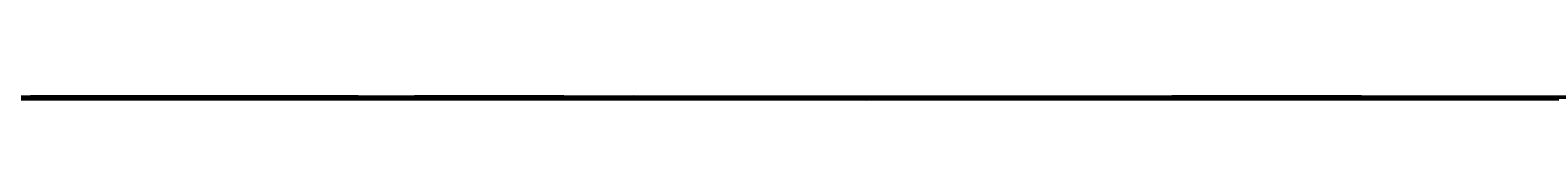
# Model space of a CAD drawing. Header units: millimetres. Extents: x -12354389001 to 271431, y -126469 to 48347.
# Tile 60 of 79: x -12328028508 to -12327779102, y -42912 to -42347. Entities that reach past the tile are written whole.
import ezdxf
from ezdxf.enums import TextEntityAlignment as Align

# ---------------------------------------------------------------- set-up
doc = ezdxf.new("R2010")
doc.units = ezdxf.units.MM
for name, pattern in [('1', [0]), ('4', [5, 3, -2]), ('BGS', [10, 0, 10])]:
    doc.linetypes.add(name, pattern=pattern)
doc.layers.get('0').update_dxf_attribs({"lineweight": 9})
doc.layers.add('00 opisy', color=7, linetype='Continuous', lineweight=25)
doc.layers.add('EBUPP', color=7, linetype='1', lineweight=30)
for name, color, linetype in [('EBUOA', 7, 'Continuous'), ('EDZPD', 3, '1'), ('EDZTD', 3, 'Continuous'), ('SDROK', 7, 'Continuous'), ('SDRPK', 7, '1'), ('SZOPO', 7, 'BGS'), ('SZZPZ', 102, 'Continuous'), ('UCCOA', 6, 'Continuous'), ('UCCOO', 6, 'Continuous'), ('UCCPA', 6, '1'), ('UCCPOR', 6, '1'), ('UCCTO', 6, 'Continuous'), ('UEEOA', 1, 'Continuous'), ('UEEOO', 1, 'Continuous'), ('UEEPA', 1, '1'), ('UEEPON', 1, '1'), ('UEETO', 1, 'Continuous'), ('UGGPOR', 2, '1'), ('UKKOA', 7, 'Continuous'), ('UKKOO', 1, 'Continuous'), ('UKKPA', 1, '1'), ('UKKPB', 1, '1'), ('UKKTO', 1, 'Continuous'), ('UTTOA', 7, 'Continuous'), ('UTTPA', 1, '1'), ('UTTPO', 1, '1'), ('UTTTO', 2, 'Continuous'), ('UWWOA', 5, 'Continuous'), ('UWWOO', 5, 'Continuous'), ('UWWPA', 5, '1'), ('UWWPO', 5, '4'), ('UWWTO', 5, 'Continuous'), ('WUKOS', 7, 'Continuous'), ('WUKPS', 7, '1'), ('ZAKRES', 2, '1')]:
    doc.layers.add(name, color=color, linetype=linetype)
doc.styles.get("Standard").update_dxf_attribs({"font": 'arial.ttf'})

# ---------------------------------------------------------------- blocks, each defined once
blk = doc.blocks.new('DLI')
blk.add_circle((0, 0), 0.09)
for centre, start, end in [((0, 0.750093), 30.14144, 149.85856), ((-0.713298, 0.231779), 102.145781, 221.858708), ((0.713298, 0.231779), 318.141292, 77.854219), ((-0.440797, -0.606751), 174.149498, 293.852913), ((0.440797, -0.606751), 246.147087, 5.850502)]:
    blk.add_arc(centre, 0.75, start, end)
blk = doc.blocks.new('TRA')
for p, q in [((-5.5, 2.7539), (-5.5, 1.7539)), ((-4.5, 2.7539), (-4.5, 1.7539)), ((4.5, 2.7539), (4.5, 1.7539)), ((5.5, 2.7539), (5.5, 1.7539)), ((-0.5, -2.2461), (-0.5, -3.2461)), ((0.5, -2.2461), (0.5, -3.2461))]:
    blk.add_line(p, q)
blk = doc.blocks.new('WLZ')
blk.add_circle((0, 0), 0.4)
blk = doc.blocks.new('WLD')
for p, q in [((0.75, 0.5), (-0.75, 0.5)), ((-0.75, 0.5), (-0.75, -0.5)), ((0.75, -0.5), (0.75, 0.5)), ((-0.75, -0.5), (0.75, -0.5))]:
    blk.add_line(p, q)
blk = doc.blocks.new('STE')
for p, q in [((-1, 0.5), (-1, -0.5)), ((1, 0.5), (1, -0.5)), ((-1, 0), (1, 0))]:
    blk.add_line(p, q)
blk = doc.blocks.new('SLS')
blk.add_circle((0, 0), 0.35)
blk = doc.blocks.new('LAT')
for p, q in [((0, 1.2), (0, 2)), ((-2, 0), (-1.2, 0)), ((1.2, 0), (2, 0)), ((0, -1.2), (0, -2))]:
    blk.add_line(p, q)
blk = doc.blocks.new('KRA')
for p, q in [((-0.75, -0.3571), (-0.75, 0.3571)), ((-0.75, 0.3571), (0.75, 0.3571)), ((-0.25, -0.3571), (-0.25, 0.3571)), ((0.25, -0.3571), (0.25, 0.3571)), ((0.75, 0.3571), (0.75, -0.3571)), ((0.75, -0.3571), (-0.75, -0.3571))]:
    blk.add_line(p, q)
blk = doc.blocks.new('WSP')
blk.add_circle((0, 0), 0.09)
blk = doc.blocks.new('Wrocławska 82')
at = {"layer": 'EBUPP', "linetype": '1'}
for p, q in [((-295016.04, 34129.8), (-295002.16, 34126.39)), ((-295005.9, 34111.24), (-295008.58, 34100.33)), ((-295008.58, 34100.33), (-295022.44, 34103.73)), ((-295010.31, 33870.61), (-295009.87, 33872.42)), ((-295009.87, 33872.42), (-295007.19, 33871.77)), ((-295007.19, 33871.77), (-295007.63, 33869.96)), ((-295013.22, 33871.31), (-295010.31, 33870.61)), ((-295007.63, 33869.96), (-294990.7, 33865.86)), ((-294997.12, 33856.75), (-295015.66, 33861.24)), ((-295006.5, 33826.9), (-295003.57, 33838.99)), ((-294999.54, 33825.22), (-295006.5, 33826.9)), ((-295007.99, 33730.49), (-295006.64, 33734.96)), ((-295006.64, 33734.96), (-295001.84, 33733.51)), ((-295003.2, 33729.04), (-295007.99, 33730.49)), ((-295008.54, 33720.42), (-295013.32, 33721.68)), ((-295010.06, 33714.63), (-295008.54, 33720.42)), ((-295014.84, 33715.88), (-295010.06, 33714.63))]:
    blk.add_line(p, q, dxfattribs=at)
at = {"layer": 'EDZPD', "linetype": '1'}
for p, q in [((-295022.5, 34151.52), (-294988.97, 34141.91)), ((-294993.25, 33742.6), (-295015.45, 33733.75)), ((-295002.75, 33725.69), (-295013.33, 33727.85)), ((-295015.85, 33691.18), (-295009.48, 33689.45)), ((-295005.12, 33690.17), (-295009.48, 33689.45)), ((-295002.62, 33684.61), (-295013.14, 33679.18)), ((-295008.81, 33674.35), (-295004, 33679.07)), ((-295008.81, 33674.35), (-295013.59, 33656.14)), ((-295013.17, 33667.17), (-295008.81, 33674.35)), ((-295009.11, 33639.86), (-295017.11, 33642.39))]:
    blk.add_line(p, q, dxfattribs=at)
at = {"layer": 'SDRPK', "linetype": '1'}
for p, q in [((-295017.03, 34174.08), (-295008.74, 34171.58)), ((-295017.61, 34171.73), (-295011.47, 34169.81)), ((-295008.74, 34171.58), (-294995.42, 34167.69)), ((-295011.47, 34169.81), (-294999.54, 34166.21)), ((-295003.88, 34164.16), (-295012.33, 34166.59)), ((-295014.02, 34156.23), (-295004.54, 34153.53)), ((-295009.49, 34088.55), (-295032.28, 34094.01)), ((-294987.22, 34083.2), (-295009.49, 34088.55)), ((-295007.29, 34076.76), (-295009.68, 34066.6)), ((-295009.68, 34066.6), (-295011.86, 34057.76)), ((-295011.86, 34057.76), (-295016.02, 34052.65)), ((-295020.09, 33998.61), (-294998.3, 33993.18)), ((-294914.93, 33943.43), (-295031.34, 33971.7)), ((-294931.78, 33940.05), (-295016.3, 33960.57)), ((-295029.76, 33907.16), (-295004.82, 33901.12)), ((-295012.32, 33898.07), (-294945.64, 33882.04)), ((-294986.99, 33876.26), (-295058.18, 33893.68)), ((-295039.22, 33885.37), (-294998.98, 33875.89)), ((-295009.87, 33872.42), (-295009.59, 33873.59)), ((-295009.59, 33873.59), (-295006.91, 33872.94)), ((-295006.91, 33872.94), (-295007.19, 33871.77)), ((-295009.09, 33854.51), (-295007.92, 33859.36)), ((-295021.73, 33857.54), (-295009.09, 33854.51)), ((-295005.04, 33836.63), (-295007.15, 33827.94)), ((-295006.5, 33826.9), (-295006.78, 33825.72)), ((-295015.86, 33805.83), (-295002.74, 33805.06)), ((-294995.01, 33794.31), (-295014.93, 33751.74)), ((-295010.48, 33789.34), (-295011.31, 33785.68)), ((-295007.03, 33788.53), (-295010.48, 33789.34)), ((-295011.31, 33785.68), (-295007.03, 33788.53)), ((-295007.83, 33784.81), (-295007.03, 33788.53)), ((-295007.67, 33784.09), (-295006.7, 33788.37)), ((-295011.31, 33785.68), (-295007.83, 33784.81)), ((-295011.74, 33785.18), (-295007.67, 33784.09)), ((-295006.91, 33779.55), (-295008.32, 33780.47)), ((-295006.91, 33779.55), (-295007.74, 33778.26)), ((-295007.74, 33778.26), (-295009.11, 33779.14)), ((-295009.41, 33753.05), (-295005.03, 33762.28)), ((-295011.52, 33736.87), (-295014.19, 33726.13)), ((-295008.64, 33729.56), (-295011.17, 33721.37)), ((-295002.63, 33728.04), (-295008.64, 33729.56)), ((-295011.17, 33721.37), (-295002.67, 33718.97)), ((-295015.74, 33691.52), (-294997.77, 33687.93)), ((-295010.33, 33671.83), (-295000.29, 33679.21)), ((-295011.62, 33676.29), (-295009.25, 33678.92)), ((-295016.87, 33667.76), (-295011.62, 33676.29)), ((-295022.85, 33650.86), (-295010.33, 33671.83)), ((-295011.67, 33644.47), (-295011.24, 33646.38)), ((-295011.24, 33646.38), (-295009.43, 33645.97)), ((-295009.43, 33645.97), (-295009.86, 33644.07)), ((-295009.86, 33644.07), (-295011.67, 33644.47)), ((-295010.5, 33637.13), (-295015.88, 33633.33))]:
    blk.add_line(p, q, dxfattribs=at)
at = {"layer": 'SDRPK', "linetype": '4'}
for p, q in [((-295000.92, 34126.91), (-295016.84, 34130.81)), ((-295006.48, 34104.4), (-295005.1, 34110.14)), ((-295007.5, 34104.65), (-295006.49, 34104.4)), ((-295006.49, 34104.4), (-295007.08, 34102)), ((-295006.49, 34104.4), (-295005.27, 34104)), ((-295007.63, 34104.15), (-295007.11, 34104.02)), ((-295005.27, 34104), (-295008.85, 34088.39)), ((-295007.11, 34104.02), (-295007.46, 34102.6)), ((-295008.57, 34099.37), (-295023.58, 34103.03)), ((-295007.46, 34102.6), (-295007.98, 34102.73)), ((-295007.08, 34102), (-295008.09, 34102.25)), ((-295008.1, 34098.62), (-295008.57, 34099.37)), ((-295010.62, 34088.82), (-295008.1, 34098.62)), ((-295007.1, 34096.04), (-295006.33, 34095.19)), ((-295006.33, 34095.19), (-294996.67, 34092.83)), ((-295006.84, 34093.93), (-295007.69, 34093.46)), ((-294997.02, 34091.41), (-295006.84, 34093.93)), ((-295039.49, 34088.05), (-295011.23, 34081.26)), ((-295012.17, 34082.44), (-295009.08, 34083.44)), ((-295010.19, 34082.43), (-295008.85, 34083.27)), ((-295013.26, 34080.72), (-295012.17, 34082.44)), ((-295011.23, 34081.26), (-295014.86, 34065.68)), ((-295009.91, 34073.02), (-295009.01, 34076.76)), ((-295013.43, 34058.45), (-295009.91, 34073.02)), ((-295016.3, 34065.78), (-295011.97, 34064.67)), ((-294997.81, 33978.25), (-295038.14, 33988.53)), ((-295039.54, 33984.95), (-295010.89, 33977.71)), ((-295010.89, 33977.71), (-294986.26, 33971.42)), ((-295013.58, 33872.86), (-295012.16, 33878.75)), ((-295013.58, 33872.86), (-295009.97, 33871.99)), ((-295007.28, 33871.39), (-294990.31, 33867.31)), ((-295016.42, 33861.1), (-295008, 33859.03)), ((-295006.5, 33826.9), (-295026.09, 33858.16)), ((-295026.49, 33856.35), (-295005.35, 33823.5)), ((-295008.38, 33811.54), (-295005.35, 33823.5)), ((-295008.5, 33811.06), (-295007.77, 33810.86)), ((-295011.37, 33773.41), (-295009.89, 33776.45)), ((-295009.89, 33776.45), (-295005.96, 33774.54)), ((-295005.96, 33774.54), (-295007.44, 33771.5)), ((-295007.44, 33771.5), (-295011.37, 33773.41)), ((-295006.82, 33769.08), (-295013.42, 33772.18)), ((-295008.06, 33766.42), (-295014.98, 33769.66))]:
    blk.add_line(p, q, dxfattribs=at)
at = {"layer": 'SDRPK', "linetype": '1'}
for centre, radius, start, end in [((-295020.3563, 34136.6201), 20.6, 61.47843, 90.14939), ((-295050.033, 34063.0099), 99.86, 61.262121, 66.691352), ((-295015.7444, 34078.163), 8.57, 350.57734, 75.23315), ((-295014.2905, 33817.4596), 9.28, 285.56716, 333.16237), ((-295013.0184, 33816.8312), 8.4, 250.15511, 278.34008), ((-295007.2414, 33752.8272), 2.18, 174.13481, 255.15314), ((-295012.9785, 33756.9972), 20.18, 274.14464, 326.40072), ((-295001.5502, 33669.2298), 16.98, 85.60848, 131.17876), ((-295002.2103, 33670.7013), 13.07, 77.26915, 145.25622), ((-295002.1371, 33671.0878), 10.58, 68.32831, 132.24478)]:
    blk.add_arc(centre, radius, start, end, dxfattribs=at)
at = {"layer": 'SDRPK', "linetype": '4'}
blk.add_arc((-295016.4793, 34078.1633), 7.6, 349.35941, 34.15295, dxfattribs=at)
at = {"layer": 'SZOPO', "linetype": 'BGS'}
for p, q in [((-295022.55, 34150.84), (-294994.54, 34142.76)), ((-295020.94, 33998), (-294999.16, 33992.5)), ((-294998.13, 33978.98), (-295036.23, 33988.93)), ((-295017.87, 33979.07), (-294995.14, 33973.23)), ((-295011.44, 33812.06), (-295009.96, 33817.9)), ((-295009.96, 33817.9), (-295006.96, 33817.14)), ((-295008.44, 33811.3), (-295011.44, 33812.06)), ((-295046.28, 33808.43), (-295008.67, 33799.4)), ((-295008.67, 33799.4), (-295013.88, 33777.13)), ((-295011.14, 33776.32), (-295002.61, 33790.3)), ((-294989.91, 33781.95), (-295007.59, 33750.6)), ((-295025.87, 33752.65), (-295011.14, 33776.32)), ((-294994.24, 33739), (-295011.38, 33735.86)), ((-295011.38, 33735.86), (-295013.16, 33729.54)), ((-294997.33, 33687.49), (-295015.47, 33691.36)), ((-295027.46, 33648.93), (-295011.2, 33641.5)), ((-295011.2, 33641.5), (-295008.81, 33640.45))]:
    blk.add_line(p, q, dxfattribs=at)
at = {"layer": 'UCCOA'}
for p, q in [((-295006.9188, 34043.2004), (-295000.5348, 34043.2004)), ((-295007.4206, 34008.8262), (-295008.7102, 34006.9881)), ((-295015.029, 34006.9881), (-295008.7102, 34006.9881)), ((-295011.5427, 33849.3402), (-295005.289, 33849.3402)), ((-295015.1531, 33820.0925), (-295008.8995, 33820.0925)), ((-295011.077, 33700.1134), (-295005.149, 33700.1134))]:
    blk.add_line(p, q, dxfattribs=at)
at = {"layer": 'UCCPOR', "linetype": '1'}
for p, q in [((-295024.55, 34053.81), (-294998.28, 34047.24)), ((-294998.41, 34046.46), (-295024.74, 34053.03)), ((-295007.72, 34007.97), (-295007.28, 34009.96)), ((-295007.28, 34009.96), (-295005.09, 34009.55)), ((-295007.05, 34000.04), (-295005.09, 34009.55)), ((-295006.59, 34009.18), (-295006.81, 34008.32)), ((-295005.25, 34008.85), (-295006.59, 34009.18)), ((-295006.81, 34008.32), (-295005.41, 34007.99)), ((-295005.55, 34007.42), (-295007.72, 34007.97)), ((-295007.05, 34000.04), (-295007.06, 34000)), ((-295007.06, 34000), (-295014.99, 33967.38)), ((-295006.25, 34000), (-295014.43, 33966.18)), ((-295004.03, 33850.65), (-295018.09, 33816.86)), ((-295017.5, 33815.8), (-295003.49, 33849.51)), ((-295020.15, 33702.31), (-294997.11, 33694.88)), ((-295001.59, 33694.98), (-295014.15, 33698.96))]:
    blk.add_line(p, q, dxfattribs=at)
at = {"layer": 'UCCTO'}
for p, q in [((-295008.715, 34044.7524), (-295000.4636, 34044.7524)), ((-295016.5856, 34009.4738), (-295008.6056, 34009.4738)), ((-295007.13, 34008.82), (-295008.6056, 34009.4738)), ((-295008.1936, 33851.2416), (-294999.7251, 33851.2416)), ((-295013.901, 33848.2296), (-295005.1611, 33848.2296))]:
    blk.add_line(p, q, dxfattribs=at)
at = {"layer": 'UEEPON', "linetype": '1'}
for p, q in [((-295009.42, 34168.19), (-295008.97, 34169.79)), ((-295008.97, 34169.79), (-295001.94, 34168.18)), ((-295013.62, 34169.68), (-295009.42, 34168.19)), ((-295009.68, 34168.2), (-295014.49, 34149.94)), ((-295009.42, 34168.19), (-295011.72, 34159.41)), ((-295009.03, 34168.03), (-295009.68, 34168.2)), ((-295013.84, 34149.77), (-295009.03, 34168.03)), ((-295012.87, 34167.85), (-295011.37, 34167.23)), ((-295011.37, 34167.23), (-295010.86, 34167.01)), ((-295010.86, 34167.01), (-295010.43, 34166.88)), ((-295010.43, 34166.88), (-295005.61, 34165.39)), ((-295010.89, 34166.75), (-295012.76, 34160.04)), ((-295011.72, 34159.41), (-295012.14, 34157.82)), ((-295012.14, 34157.82), (-295013.6, 34152.24)), ((-295012.33, 34153.47), (-295002.93, 34150.16)), ((-295011.92, 34152.55), (-295012.79, 34152.41)), ((-295009.31, 34151.92), (-295011.92, 34152.55)), ((-295002.16, 34150.34), (-295009.31, 34151.92)), ((-295008.72, 34150.27), (-295012.44, 34151.38)), ((-295012.93, 34150.35), (-295005.91, 34148.29)), ((-295013.3, 34150.28), (-295011.1, 34149.62)), ((-295006.85, 34149.71), (-295008.72, 34150.27)), ((-295005.87, 34149.41), (-295006.85, 34149.71)), ((-295011.1, 34149.62), (-295010.97, 34149.58)), ((-295010.97, 34149.58), (-295008.15, 34148.64)), ((-295008.15, 34148.64), (-295007.22, 34148.33)), ((-295007.22, 34148.33), (-295006.24, 34148.03)), ((-295013.4, 34091.84), (-295011.29, 34091.36)), ((-295011.29, 34091.36), (-295001.41, 34089.08)), ((-295010.32, 34081.21), (-295008.43, 34088.63)), ((-295003.39, 34087.65), (-295008.43, 34088.63)), ((-295012.36, 34083.42), (-295011.31, 34082.94)), ((-295011.31, 34082.94), (-295010.6, 34082.06)), ((-295010.6, 34082.06), (-295010.32, 34081.21)), ((-295010.32, 34081.21), (-295011.63, 34076.1)), ((-295010.32, 34081.21), (-295010.26, 34081.01)), ((-295012.41, 34072.97), (-295010.26, 34081.01)), ((-295012.41, 34072.97), (-295011.63, 34076.1)), ((-295010.93, 33991.97), (-295013.66, 33992.63)), ((-294998.32, 33988.92), (-295010.93, 33991.97)), ((-295026.96, 33894.37), (-294985.22, 33883.78)), ((-295010.86, 33888.02), (-295015.14, 33888.96)), ((-295008.12, 33887.42), (-295010.86, 33888.02)), ((-294966.2, 33878.26), (-295008.12, 33887.42)), ((-295008.53, 33881.51), (-295016.37, 33883.36)), ((-294990.93, 33877.17), (-295008.53, 33881.51)), ((-295011.49, 33857.83), (-295010.94, 33857.69)), ((-295010.94, 33857.69), (-295003.06, 33855.67)), ((-295030.01, 33806.64), (-295011.26, 33802.15)), ((-295011.26, 33802.15), (-295001.18, 33799.84)), ((-295004.42, 33777), (-295008.5, 33779.6)), ((-295011.95, 33766.09), (-295005.77, 33772.84)), ((-295013.84, 33764.01), (-295011.95, 33766.09)), ((-295009.3, 33735.77), (-295004.67, 33736.41)), ((-295006.75, 33735.87), (-295003.01, 33736.23)), ((-295006.75, 33735.87), (-295008.06, 33732.58)), ((-295013.51, 33721.59), (-295009.3, 33735.77)), ((-295008.06, 33732.58), (-295007.4, 33732.36)), ((-295010.97, 33724.69), (-295008.47, 33732.13)), ((-295008.47, 33732.13), (-295007.52, 33731.91)), ((-295009.82, 33723.47), (-295010.97, 33724.69)), ((-295007.19, 33722.77), (-295009.82, 33723.47)), ((-294995.88, 33719.83), (-295006.73, 33722.59)), ((-295006.83, 33722.53), (-295013.02, 33708.94)), ((-295006.34, 33708.44), (-295003.7, 33717.62)), ((-295005.8, 33711.17), (-295006.57, 33708.47)), ((-295006.57, 33708.47), (-295009.3, 33698.8)), ((-295007.12, 33705.74), (-295006.34, 33708.44)), ((-295010.67, 33693.42), (-295007.12, 33705.74)), ((-295010.53, 33688.16), (-295015.97, 33702.28)), ((-295009.3, 33698.8), (-295010.84, 33693.48)), ((-295008.92, 33694.2), (-294989.26, 33688.62)), ((-295010.84, 33693.48), (-294997.04, 33688.52)), ((-295008.57, 33684.01), (-295010.53, 33688.16)), ((-295006.42, 33684.85), (-295001.67, 33685.35)), ((-295010.02, 33683.45), (-295006.42, 33684.85)), ((-295010.02, 33683.45), (-295009.9, 33684.49)), ((-295008.57, 33684.01), (-295006.83, 33680.34)), ((-295013.45, 33680.81), (-295010.02, 33683.45)), ((-295007.91, 33678.09), (-295006.83, 33680.34)), ((-295009.14, 33675.57), (-295007.91, 33678.09)), ((-295014.43, 33664.64), (-295009.14, 33675.57))]:
    blk.add_line(p, q, dxfattribs=at)
blk.add_arc((-295016.3642, 33843.1058), 15.51, 71.68374, 79.99655, dxfattribs=at)
at = {"layer": 'UEETO'}
for p, q in [((-295012.209, 33853.2695), (-295003.4691, 33853.2695)), ((-295011.26, 33802.15), (-295010.9847, 33802.3184)), ((-295010.9847, 33802.3184), (-295001.9733, 33802.3184)), ((-295008.5, 33779.6), (-295007.7176, 33780.5683)), ((-295007.7176, 33780.5683), (-294998.9777, 33780.5683)), ((-295016.399, 33733.0266), (-295008.1476, 33733.0266)), ((-295007.45, 33732.12), (-295008.1476, 33733.0266))]:
    blk.add_line(p, q, dxfattribs=at)
at = {"layer": 'UGGPOR', "linetype": '1'}
for p, q in [((-295015.97, 34151.93), (-295005.2, 34148.91)), ((-295016.05, 34150.62), (-295006.67, 34147.91)), ((-295006.67, 34147.91), (-294998.49, 34145.64))]:
    blk.add_line(p, q, dxfattribs=at)
at = {"layer": 'UKKOA'}
for p, q in [((-295012.0551, 34084.7405), (-295005.9968, 34084.7405)), ((-295017.5496, 34053.8526), (-295011.2959, 34053.8526)), ((-295011.2, 34052.09), (-295011.2959, 34053.8526)), ((-295014.8201, 34034.0688), (-295008.5665, 34034.0688)), ((-295011.2, 33873.44), (-295010.6556, 33873.5767)), ((-295010.6556, 33873.5767), (-295004.4019, 33873.5767)), ((-295007.6008, 33806.224), (-295001.282, 33806.224)), ((-295010.134, 33741.7382), (-295004.0757, 33741.7382)), ((-295010.203, 33645.9683), (-295008.9304, 33647.4004)), ((-295008.9304, 33647.4004), (-295002.6116, 33647.4004))]:
    blk.add_line(p, q, dxfattribs=at)
at = {"layer": 'UKKPB', "linetype": '1'}
for p, q in [((-295013.54, 34162.59), (-295012.17, 34166)), ((-295013.59, 34161.78), (-295008.14, 34160.57)), ((-295008.14, 34160.57), (-295004.54, 34159.77)), ((-295005.13, 34099.04), (-295023.7, 34102.76)), ((-295003.3, 34085.86), (-295018.66, 34089.5)), ((-295003.08, 34085.52), (-295007.63, 34082.23)), ((-295006.55, 34070.61), (-295004.57, 34078.67)), ((-295007.54, 34066.61), (-295006.55, 34070.61)), ((-295008.43, 34063.03), (-295007.54, 34066.61)), ((-295008.31, 34051.82), (-295005.01, 34065.14)), ((-295011.02, 34052.56), (-295008.43, 34063.03)), ((-295011.44, 34052.18), (-295018.97, 34054.01)), ((-295008.75, 34051.41), (-295010.95, 34052.07)), ((-295013.27, 34043.61), (-295011.29, 34051.64)), ((-295008.57, 34050.8), (-295009.35, 34047.58)), ((-295009.35, 34047.58), (-295009.58, 34046.64)), ((-295009.58, 34046.64), (-295009.71, 34046.11)), ((-295009.71, 34046.11), (-295009.76, 34045.92)), ((-295009.76, 34045.92), (-295010.52, 34042.78)), ((-295002.53, 33997.43), (-295012.79, 34000)), ((-295010.99, 33873.22), (-295002.44, 33871.05)), ((-295010.82, 33870.73), (-295011.14, 33873.15)), ((-295023.95, 33814.08), (-294999.63, 33808.65)), ((-295005.32, 33783.29), (-295027.16, 33787.73)), ((-294993.32, 33747.38), (-295006.67, 33722.81)), ((-295002.46, 33740.67), (-295011.57, 33740.23)), ((-295015.1, 33740.05), (-295012.11, 33740.2)), ((-295011.57, 33740.23), (-295012.11, 33740.2)), ((-295006.94, 33644.12), (-295021.32, 33648.87)), ((-295015, 33645.51), (-295007.46, 33642.96))]:
    blk.add_line(p, q, dxfattribs=at)
at = {"layer": 'UKKTO'}
for p, q in [((-295013.1047, 34083.5727), (-295004.9076, 34083.5727)), ((-295019.4401, 34053.9526), (-295011.1887, 34053.9526)), ((-295011.2, 34052.09), (-295011.1887, 34053.9526)), ((-295014.9322, 34033.7058), (-295006.7352, 34033.7058)), ((-295011.2, 33873.44), (-295010.6288, 33873.6767)), ((-295010.6288, 33873.6767), (-295001.5631, 33873.6767)), ((-295009.9148, 33806.624), (-295001.1749, 33806.624)), ((-295012.7085, 33741.8382), (-295003.9685, 33741.8382))]:
    blk.add_line(p, q, dxfattribs=at)
at = {"layer": 'UTTPO', "linetype": '1'}
for p, q in [((-295011.36, 34149.02), (-295017.22, 34150.74)), ((-295003.07, 34146.67), (-295011.36, 34149.02)), ((-294946.87, 34117.37), (-295012.89, 34133.94)), ((-294964.87, 34119.17), (-295018.52, 34133.12)), ((-295041.3, 34091.13), (-295011.25, 34083.23)), ((-295011.86, 34090.08), (-295003.68, 34088.32)), ((-295011.25, 34083.23), (-295008.53, 34079.64)), ((-295007.84, 34079.19), (-294992.97, 34076.8)), ((-295008.16, 34079.04), (-295010.72, 34074.44)), ((-295010.72, 34074.44), (-295011.46, 34073.12)), ((-295011.46, 34073.12), (-295019.78, 34058.15)), ((-295032.74, 33995.64), (-295001.71, 33988.37)), ((-295006.34, 33827.56), (-295022.44, 33836.29))]:
    blk.add_line(p, q, dxfattribs=at)
at = {"layer": 'UTTTO'}
for p, q in [((-295019.5547, 34092.3132), (-295011.2491, 34092.3132)), ((-295012.38, 34090.19), (-295011.2491, 34092.3132)), ((-295008.33, 34079.35), (-295008.3272, 34079.9609)), ((-295008.3272, 34079.9609), (-295000.0758, 34079.9609))]:
    blk.add_line(p, q, dxfattribs=at)
at = {"layer": 'UWWOO'}
for p in [(-295015.8408, 33779.9257), (-295007.07, 33778.43)]:
    blk.add_line(p, (-295009.8477, 33779.9257), dxfattribs=at)
at = {"layer": 'UWWPO', "linetype": '1'}
for p, q in [((-295010.96, 34172.65), (-295026.24, 34175.64)), ((-294998.46, 34170.55), (-295010.96, 34172.65)), ((-294986.95, 33990.76), (-295024.48, 34000)), ((-294999.47, 33893.57), (-295014.91, 33897.23)), ((-295004.37, 33893.71), (-295014.13, 33896.05)), ((-295017.05, 33839.9), (-295004.25, 33836.19)), ((-295000.89, 33812.03), (-295017.55, 33815.58)), ((-295006.06, 33777.96), (-295006.8, 33778.29)), ((-295013.53, 33766.57), (-295006.01, 33777.53))]:
    blk.add_line(p, q, dxfattribs=at)
at = {"layer": 'UWWTO'}
for p in [(-295007.07, 33778.43), (-295019.9683, 33777.4034)]:
    blk.add_line(p, (-295011.2283, 33777.4034), dxfattribs=at)
at = {"layer": 'WUKPS', "linetype": '1'}
for p, q in [((-295009.84, 34178.39), (-295011.38, 34173.08)), ((-295006.96, 34177.56), (-295007.71, 34174.96)), ((-295019.41, 34175.14), (-295010.23, 34172.79)), ((-295010.23, 34172.79), (-295003.06, 34171.04)), ((-295020.3, 34139.64), (-295008.61, 34136.63)), ((-295011.64, 34137.41), (-295011.94, 34136.24)), ((-294999.11, 34132.79), (-295014.45, 34136.92)), ((-295009.7, 34136.91), (-295009.86, 34136.32)), ((-295008.61, 34136.63), (-294996.13, 34133.39)), ((-295007.77, 34136.41), (-295008.08, 34135.2)), ((-295000.17, 33881.36), (-295038.91, 33890.64)), ((-295029.07, 33889.59), (-294991.63, 33880.15)), ((-295010.68, 33884.95), (-295010.93, 33883.93)), ((-295008.74, 33884.46), (-295008.86, 33883.97)), ((-295006.8, 33883.98), (-295007.04, 33883))]:
    blk.add_line(p, q, dxfattribs=at)
at = {"layer": 'ZAKRES', "linetype": '1'}
for p, q in [((-295022.58, 34151.49), (-294952.41, 34131.44)), ((-294993.26, 33742.59), (-295015.61, 33733.65))]:
    blk.add_line(p, q, dxfattribs=at)
at = {"layer": 'SZZPZ'}
for name, p in [('DLI', (-295011.58, 34178.94)), ('TRA', (-295009.88, 34174.28)), ('DLI', (-295013.22, 34147.13)), ('DLI', (-295006.34, 34144.95)), ('TRA', (-295006.35, 34139.22)), ('TRA', (-295009.03, 34130.58)), ('DLI', (-295011.4, 34097.42)), ('TRA', (-295017.3, 34083.91)), ('DLI', (-295012.22, 34084.75)), ('DLI', (-295013.32, 33995.1)), ('TRA', (-295004.97, 33984.65)), ('DLI', (-295008.79, 33972.46)), ('TRA', (-295012.74, 33945.43)), ('TRA', (-295008.11, 33931.44)), ('TRA', (-295002.61, 33909.52)), ('TRA', (-295006.02, 33887.89)), ('DLI', (-295012.96, 33886.45)), ('DLI', (-295008.09, 33885.41)), ('DLI', (-295005.22, 33883.55)), ('DLI', (-295009.52, 33882.39)), ('DLI', (-295013.17, 33854.92)), ('DLI', (-295012.3, 33853.87)), ('TRA', (-295012.27, 33848.9)), ('TRA', (-295011.03, 33842.31)), ('TRA', (-295013.53, 33762.01)), ('DLI', (-295011.91, 33727.86)), ('DLI', (-295013.34, 33722.18)), ('DLI', (-295007.45, 33717.78)), ('TRA', (-295008.28, 33711.33)), ('TRA', (-295012.4, 33702.93)), ('TRA', (-295017.24, 33698.44)), ('TRA', (-295003.91, 33692.11)), ('DLI', (-295005.26, 33687.66)), ('DLI', (-295004.94, 33678.07)), ('TRA', (-295007.16, 33658.51)), ('TRA', (-295013.74, 33649.71))]:
    blk.add_blockref(name, p, dxfattribs=at)
at = {"layer": 'UCCPA'}
blk.add_blockref('WLZ', (-295007.13, 34008.82), dxfattribs=at)
at = {"layer": 'UEEOO'}
for name, p, rotation in [('WLD', (-295010.91, 34167.04), 337.38), ('STE', (-295011.26, 33802.15), 353.07)]:
    blk.add_blockref(name, p, dxfattribs=dict(at, rotation=rotation))
at = {"layer": 'UEEPA'}
for name, p, rotation in [('LAT', (-295013.52, 34091.23), 86.97999000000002), ('LAT', (-295010.21, 34078.13), 88.46001), ('STE', (-295008.5, 33779.6), 57.839999), ('STE', (-295007.45, 33732.12), 69.369987), ('LAT', (-295006.92, 33722.76), 88.91001), ('LAT', (-295009.17, 33694.24), 87.879991), ('LAT', (-295009.84, 33684.73), 85.959997)]:
    blk.add_blockref(name, p, dxfattribs=dict(at, rotation=rotation))
for p in [(-295010.21, 34078.13), (-295006.4, 33780.16), (-295006.92, 33722.76), (-295009.17, 33694.24), (-295009.84, 33684.73)]:
    blk.add_blockref('SLS', p, dxfattribs=at)
at = {"layer": 'UKKPA'}
for name, p, rotation in [('KRA', (-295012.15, 34166.25), 342.879999), ('KRA', (-295007.84, 34082.09), 291.389998), ('WLD', (-295011.2, 34052.09), 75.750012), ('KRA', (-295008.52, 34051.33), 75.470001), ('KRA', (-295010.59, 34042.26), 79.129999)]:
    blk.add_blockref(name, p, dxfattribs=dict(at, rotation=rotation))
for p in [(-295011.2, 33873.44), (-295010.38, 33645.65)]:
    blk.add_blockref('WLZ', p, dxfattribs=at)
at = {"layer": 'UTTPA'}
for p, rotation in [((-295012.38, 34090.19), 346.21), ((-295008.33, 34079.35), 349.66)]:
    blk.add_blockref('WLD', p, dxfattribs=dict(at, rotation=rotation))
at = {"layer": 'UWWPA'}
blk.add_blockref('WLZ', (-295007.07, 33778.43), dxfattribs=at)
at = {"layer": 'WUKOS'}
for p in [(-295012.09, 34166.27), (-295006.52, 34154.37), (-295006.61, 34153.88), (-295006.78, 34152.73), (-295007.69, 34081.92), (-295008.22, 34079.36), (-295011.84, 34064.88), (-295008.98, 33972.45), (-295011.1, 33885.19), (-295011.34, 33883.87), (-295009.55, 33873.7), (-295007.07, 33871.81), (-295009.01, 33854.34), (-295007.55, 33826.91), (-295006.9, 33825.58), (-295010.32, 33818.35), (-295011.98, 33811.85), (-295008.31, 33811.21), (-295011.26, 33801.78), (-295008.21, 33799.72), (-295006.88, 33788.73), (-295007.76, 33778.17), (-295009.77, 33776.51), (-295011.62, 33773.13), (-295007.26, 33771.35), (-295008.17, 33766.55), (-295009.63, 33753.03), (-295007.11, 33750.51), (-295011.14, 33735.56), (-295006.98, 33722.69), (-295009.07, 33694.11), (-295011.6, 33636.63)]:
    blk.add_blockref('WSP', p, dxfattribs=at)
at = {"layer": 'EBUOA', "oblique": 15}
blk.add_text('i', height=2.5, dxfattribs=at).set_placement((-295012.02, 33717.38))
at = {"layer": 'EDZTD', "oblique": 15}
for s, p in [('23', (-295008.04, 33731.12)), ('22', (-295012.58, 33710.51)), ('24/3', (-295015.62, 33688.84)), ('253/2', (-295008.58, 33660.54))]:
    blk.add_text(s, height=2.5, dxfattribs=at).set_placement(p, align=Align.TOP_LEFT)
at = {"layer": 'SDROK', "oblique": 15}
for s, rotation, p in [('ch.asf.', 343.21, (-295015.83, 34171.99)), ('ch.asf.', 77.06999, (-295008.3, 34092.07)), ('ch.bet.', 76.78, (-295009.9, 34067.23)), ('bet.', 334.08, (-295010.38, 33774.32)), ('bet.', 334.92, (-295013.43, 33770.08)), ('bet', 64.89001, (-295007.45, 33761.1))]:
    blk.add_text(s, height=1.5, rotation=rotation, dxfattribs=at).set_placement(p)
blk.add_text('asf.', height=1.5, dxfattribs=at).set_placement((-295007.08, 34018.83))
at = {"layer": 'UCCOA', "oblique": 15}
for s, p in [('214.07', (-294999.89, 34045.6)), ('213.88', (-295008.07, 34009.39)), ('212.68', (-295004.65, 33851.74)), ('211.98', (-295004.51, 33702.51))]:
    blk.add_text(s, height=1.8, dxfattribs=at).set_placement(p, align=Align.TOP_RIGHT)
for s, p in [('c', (-295007.88, 34010)), ('211.03', (-295011.6, 34007.04)), ('210.42', (-295008.23, 33849.39)), ('212.65', (-295014.99, 33820.69)), ('210.85', (-295015.19, 33819.27)), ('209.78', (-295008.21, 33700.22))]:
    blk.add_text(s, height=1.8, dxfattribs=at).set_placement(p)
at = {"layer": 'UCCOO', "oblique": 15}
for rotation, p in [(76.4, (-295009.77, 33985.91)), (67.43999, (-295009.13, 33836.44))]:
    blk.add_text('c.o', height=1.8, rotation=rotation, dxfattribs=at).set_placement(p)
at = {"layer": 'UCCTO', "oblique": 15}
for s, p in [('921d-3-2', (-294999.93, 34046.75)), ('971b-1-10', (-295004.63, 33850.23))]:
    blk.add_text(s, height=1.5, dxfattribs=at).set_placement(p, align=Align.TOP_RIGHT)
for s, p in [('921d-3-1', (-295008.07, 34009.97)), ('971b-1-11', (-294999.19, 33851.74))]:
    blk.add_text(s, height=1.5, dxfattribs=at).set_placement(p, align=Align.RIGHT)
for s, rotation, p in [('1-1.1/42', 77.69197, (-295011.51, 33985.54)), ('1-1.2/20', 69.76928, (-295010.02, 33838.47))]:
    blk.add_text(s, height=1.5, rotation=rotation, dxfattribs=at).set_placement(p, align=Align.TOP_LEFT)
at = {"layer": 'UEEOA', "oblique": 15}
for p in [(-295011.41, 34168.61), (-295011.88, 33803.51), (-295007.58, 33781.07), (-295008.62, 33733.44)]:
    blk.add_text('e', height=1.8, dxfattribs=at).set_placement(p, align=Align.TOP_LEFT)
at = {"layer": 'UEEOO', "oblique": 15}
for s, p in [('215.01', (-295017.65, 34170.64)), ('215.18', (-295009.96, 34169.43)), ('215.17', (-295014.01, 34155.46)), ('215.50', (-295013.8, 34151.4))]:
    blk.add_text(s, height=1.8, dxfattribs=at).set_placement(p, align=Align.TOP_LEFT)
for s, rotation, p in [('eN', 341, (-295012.31, 34170.16)), ('eN', 75.32001, (-295012.22, 34159.4)), ('eW', 343.32, (-295008.2, 34151.13)), ('eWA', 341.57, (-295010.97, 34149.54)), ('eNA', 343.70595, (-295015.51, 34084.22)), ('eNA', 346.42, (-295013.61, 33993.63)), ('eNA', 347.67, (-295010.68, 33888.99)), ('eNA', 345.41, (-295013.01, 33859.29)), ('eNA', 47.51999, (-295013.85, 33765.5)), ('eNA', 73.93001, (-295007.69, 33708.89)), ('eNA', 64.16, (-295010.15, 33676.44))]:
    blk.add_text(s, height=1.8, rotation=rotation, dxfattribs=at).set_placement(p, align=Align.TOP_LEFT)
at = {"layer": 'UEETO', "oblique": 15}
for s, rotation, p in [('1-1.3/77', 349.50642, (-295018.13, 33994.69)), ('1-1.1/44', 347.82891, (-295007.73, 33888.17)), ('1-1.2/65', 348.58125, (-295009.97, 33858.34)), ('1-1.3/67', 48.36399, (-295012.08, 33767.55)), ('1-1.1/54', 10.30494, (-295009.78, 33736.52))]:
    blk.add_text(s, height=1.5, rotation=rotation, dxfattribs=at).set_placement(p, align=Align.TOP_LEFT)
blk.add_text('971b-1-17', height=1.5, dxfattribs=at).set_placement((-295002.93, 33855.27), align=Align.TOP_RIGHT)
for s, p in [('971b-1-58', (-295010.85, 33802.82)), ('971b-1-13', (-295007.58, 33781.07))]:
    blk.add_text(s, height=1.5, dxfattribs=at).set_placement(p)
blk.add_text('971b-3-2', height=1.5, dxfattribs=at).set_placement((-295007.61, 33733.53), align=Align.RIGHT)
at = {"layer": 'UKKOA', "oblique": 15}
for s, p in [('212.27', (-295018.74, 34164.2)), ('k', (-295013.31, 34162.7)), ('212.28', (-295008.87, 34084.75)), ('211.92', (-295014.27, 34053.82)), ('k', (-295010.35, 34053.38)), ('211.89', (-295014.8, 34034.21)), ('k', (-295012.26, 33874.44)), ('210.25', (-295006.7, 33741.74)), ('210.58', (-295008.77, 33649.8)), ('k', (-295011.53, 33648.45)), ('207.49', (-295008.84, 33648.41))]:
    blk.add_text(s, height=1.8, dxfattribs=at).set_placement(p, align=Align.TOP_LEFT)
for s, p in [('214.13', (-295005.35, 34085.34)), ('213.97', (-295010.65, 34054.45)), ('211.54', (-295003.43, 33742.34))]:
    blk.add_text(s, height=1.8, dxfattribs=at).set_placement(p, align=Align.RIGHT)
for s, p in [('213.86', (-295014.66, 34034.67)), ('212.68', (-295010.49, 33874.18))]:
    blk.add_text(s, height=1.8, dxfattribs=at).set_placement(p)
blk.add_text('212.05', height=1.8, dxfattribs=at).set_placement((-295000.64, 33808.62), align=Align.TOP_RIGHT)
blk.add_text('k', height=1.8, rotation=2.79001, dxfattribs=at).set_placement((-295012.56, 33741.13), align=Align.TOP_LEFT)
at = {"layer": 'UKKOO', "oblique": 15}
for s, rotation, p in [('k500', 347.48, (-295008.26, 34161.95)), ('k350', 76.08999, (-295008.77, 34067.11)), ('kA', 76.32, (-295010.75, 34046.16)), ('ks1000', 341.24, (-295019.31, 33648.14))]:
    blk.add_text(s, height=1.8, rotation=rotation, dxfattribs=at).set_placement(p, align=Align.TOP_LEFT)
at = {"layer": 'UKKTO', "oblique": 15}
for s, p in [('921d-3-9', (-295004.37, 34085.57)), ('971b-1-31', (-295000.64, 33808.62))]:
    blk.add_text(s, height=1.5, dxfattribs=at).set_placement(p, align=Align.TOP_RIGHT)
for s, rotation, p in [('1-1.1/147', 75.77405, (-295007.86, 34069.96)), ('1-1.3/88', 77.41704, (-295009.85, 34044.15)), ('1-1.1/10', 347.7252, (-295006.54, 33873.03)), ('1-1.1/134', 2.70062, (-295013.97, 33741.2)), ('1-1.1/139', 342.85445, (-295019.79, 33648.01))]:
    blk.add_text(s, height=1.5, rotation=rotation, dxfattribs=at).set_placement(p, align=Align.TOP_LEFT)
for s, p in [('921d-3-7', (-295010.65, 34054.45)), ('971b-3-11', (-295003.43, 33742.34))]:
    blk.add_text(s, height=1.5, dxfattribs=at).set_placement(p, align=Align.RIGHT)
for s, p in [('921d-3-6', (-295014.8, 34034.21)), ('971b-1-48', (-295010.49, 33874.18))]:
    blk.add_text(s, height=1.5, dxfattribs=at).set_placement(p)
at = {"layer": 'UTTOA', "oblique": 15}
for p in [(-295011.14, 34090.25), (-295008.33, 34077.81)]:
    blk.add_text('t', height=1.8, dxfattribs=at).set_placement(p)
at = {"layer": 'UTTTO', "oblique": 15}
blk.add_text('921d-3-4', height=1.5, dxfattribs=at).set_placement((-295010.71, 34092.81), align=Align.RIGHT)
blk.add_text('921d-3-2', height=1.5, dxfattribs=at).set_placement((-295008.19, 34080.46))
at = {"layer": 'UWWOA', "oblique": 15}
blk.add_text('w', height=1.8, dxfattribs=at).set_placement((-295007.66, 33777.45))
at = {"layer": 'UWWOO', "oblique": 15}
blk.add_text('212.21', height=1.8, dxfattribs=at).set_placement((-295009.2, 33780.53), align=Align.RIGHT)
blk.add_text('210.31', height=1.8, dxfattribs=at).set_placement((-295012.71, 33779.14))
at = {"layer": 'UWWTO', "oblique": 15}
blk.add_text('971b-1-15', height=1.5, dxfattribs=at).set_placement((-295010.69, 33777.9), align=Align.RIGHT)
at = {"layer": 'WUKOS', "oblique": 15}
for s, rotation, p in [('215.19', 345.64, (-295016.4, 34174.49)), ('214.97', 333.88, (-295017.62, 34168.7)), ('214.95', 333.88, (-295018.08, 34167.73)), ('215.02', 343.92, (-295012.2, 34165.43)), ('214.95', 355.11, (-295018.81, 34157.35)), ('214.97', 355.06, (-295019.27, 34156.14)), ('215.21', 344.07, (-295006.66, 34153.13)), ('215.32', 333.82, (-295007.4, 34152.04)), ('214.24', 79.44001, (-295012.1, 34058.96)), ('213.16', 347.83, (-295010.94, 33885.2)), ('212.75', 347.81, (-295017.35, 33883.96)), ('212.78', 345.69, (-295011.62, 33882.99)), ('212.65', 346.81, (-295017.81, 33882.68)), ('212.57', 348.32, (-295018.15, 33880.46)), ('212.61', 348.1, (-295018.62, 33879.08)), ('211.78', 64.09001, (-295009.5, 33753.31)), ('211.92', 50.94, (-295016.42, 33678.32)), ('211.84', 54.92001, (-295014.31, 33676.73)), ('211.80', 54.58, (-295012.56, 33675.41))]:
    blk.add_text(s, height=1.8, rotation=rotation, dxfattribs=at).set_placement(p)
for s, p in [('216.12', (-295017.94, 34143.77)), ('214.84', (-295015.74, 34130.17)), ('214.35', (-295011.51, 34090.59)), ('214.27', (-295007.19, 34081.75)), ('214.61', (-295012.12, 34080.59)), ('214.24', (-295008.11, 34078.01)), ('214.28', (-295011.51, 34065.35)), ('213.69', (-295016.39, 34015.79)), ('213.79', (-295013.27, 33971.58)), ('212.98', (-295017.18, 33960.93)), ('212.88', (-295017.96, 33885.43)), ('212.67', (-295009.21, 33873.83)), ('212.66', (-295006.66, 33871.94)), ('212.47', (-295019.32, 33858.83)), ('212.57', (-295009.09, 33853.41)), ('212.62', (-295018.94, 33852.79)), ('212.52', (-295011.11, 33824.51)), ('212.49', (-295010.3, 33818.72)), ('212.43', (-295016.89, 33815.57)), ('212.41', (-295015.7, 33812.02)), ('212.43', (-295008.08, 33811.48)), ('212.13', (-295009.21, 33804.09)), ('212.39', (-295011.3, 33800.68)), ('212.27', (-295007.88, 33799.84)), ('212.28', (-295006.58, 33789.14)), ('212.35', (-295012.17, 33777.47)), ('212.14', (-295009.55, 33776.58)), ('212.08', (-295018.13, 33775.6)), ('212.13', (-295015.08, 33771.96)), ('212.11', (-295007.02, 33771.6)), ('211.96', (-295007.78, 33766.57)), ('212.13', (-295019.07, 33761.59)), ('212.09', (-295019.15, 33755.21)), ('211.60', (-295006.79, 33750.65)), ('211.54', (-295015.46, 33743.48)), ('211.60', (-295013.83, 33737.62)), ('211.69', (-295011.18, 33734.53)), ('212.23', (-295012.89, 33729.76)), ('212.29', (-295010.05, 33703.73)), ('212.20', (-295008.4, 33694.78)), ('210.34', (-295018.38, 33657.36)), ('209.78', (-295016.29, 33636.63))]:
    blk.add_text(s, height=1.8, dxfattribs=at).set_placement(p)

msp = doc.modelspace()

# ---------------------------------------------------------------- block references
at = {"layer": '00 opisy', "color": 7, "ltscale": 0.5, "xscale": 41788.44072896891, "zscale": 41788.44072896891}
msp.add_blockref('Wrocławska 82', (72579.819, -76527.721), dxfattribs=at)

doc.saveas('drawing.dxf')
